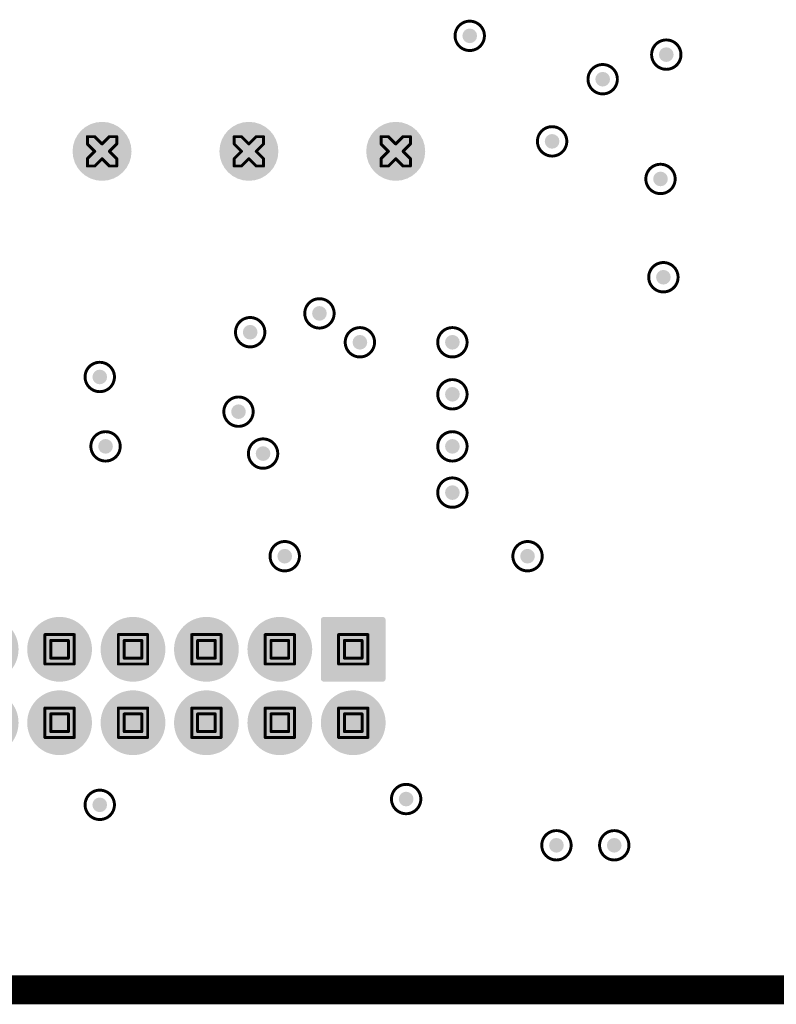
# Model space of a CAD drawing. Header units: inches. Extents: x -11.9 to 0, y -4.1 to 7.1.
# Tile 24 of 54: x -6.212 to -5.697, y 1.959 to 2.629. Entities that reach past the tile are written whole.
import ezdxf

# ---------------------------------------------------------------- set-up
doc = ezdxf.new("R2010")
doc.units = ezdxf.units.IN
doc.header["$MEASUREMENT"] = 0
for name, color, linetype in [('DrillDrawing', 1, 'Continuous'), ('Mechanical1', 6, 'Continuous'), ('MultiLayer', 9, 'Continuous'), ('PadHoleLayer', 156, 'Continuous'), ('ViaHoleLayer', 16, 'Continuous')]:
    doc.layers.add(name, color=color, linetype=linetype)

# ---------------------------------------------------------------- blocks, each defined once
blk = doc.blocks.new('FP_SSM_107_L_SV_BE_HDR7_MFG_121')
at = {"layer": 'MultiLayer'}
h = blk.add_hatch(color=9, dxfattribs=at)
edge = h.paths.add_edge_path()
edge.add_arc((-0.3, 0), 0.02008, 0, 360)
h = blk.add_hatch(color=9, dxfattribs=at)
edge = h.paths.add_edge_path()
edge.add_arc((-0.2, 0), 0.02008, 0, 360)
h = blk.add_hatch(color=9, dxfattribs=at)
edge = h.paths.add_edge_path()
edge.add_arc((-0.1, 0), 0.02008, 0, 360)
h = blk.add_hatch(color=9, dxfattribs=at)
edge = h.paths.add_edge_path()
edge.add_arc((0, 0), 0.02008, 0, 360)
h = blk.add_hatch(color=9, dxfattribs=at)
edge = h.paths.add_edge_path()
edge.add_arc((0.1, 0), 0.02008, 0, 360)
h = blk.add_hatch(color=9, dxfattribs=at)
edge = h.paths.add_edge_path()
edge.add_arc((0.2, 0), 0.02008, 0, 360)
h = blk.add_hatch(color=9, dxfattribs=at)
edge = h.paths.add_edge_path()
edge.add_arc((0.3, 0), 0.02008, 0, 360)
at = {"layer": 'PadHoleLayer'}
h = blk.add_hatch(color=156, dxfattribs=at)
edge = h.paths.add_edge_path()
edge.add_arc((-0.3, 0), 0.02008, 0, 360)
h = blk.add_hatch(color=156, dxfattribs=at)
edge = h.paths.add_edge_path()
edge.add_arc((-0.2, 0), 0.02008, 0, 360)
h = blk.add_hatch(color=156, dxfattribs=at)
edge = h.paths.add_edge_path()
edge.add_arc((-0.1, 0), 0.02008, 0, 360)
h = blk.add_hatch(color=156, dxfattribs=at)
edge = h.paths.add_edge_path()
edge.add_arc((0, 0), 0.02008, 0, 360)
h = blk.add_hatch(color=156, dxfattribs=at)
edge = h.paths.add_edge_path()
edge.add_arc((0.1, 0), 0.02008, 0, 360)
h = blk.add_hatch(color=156, dxfattribs=at)
edge = h.paths.add_edge_path()
edge.add_arc((0.2, 0), 0.02008, 0, 360)
h = blk.add_hatch(color=156, dxfattribs=at)
edge = h.paths.add_edge_path()
edge.add_arc((0.3, 0), 0.02008, 0, 360)
blk = doc.blocks.new('FP_SHF_112_01_L_D_TH_HDR24_MFG_435')
at = {"layer": 'MultiLayer'}
h = blk.add_hatch(color=9, dxfattribs=at)
edge = h.paths.add_edge_path()
edge.add_arc((-0.275, 0.01496), 0.02205, 0, 360)
h = blk.add_hatch(color=9, dxfattribs=at)
edge = h.paths.add_edge_path()
edge.add_arc((-0.225, 0.01496), 0.02205, 0, 360)
h = blk.add_hatch(color=9, dxfattribs=at)
edge = h.paths.add_edge_path()
edge.add_arc((-0.175, 0.01496), 0.02205, 0, 360)
h = blk.add_hatch(color=9, dxfattribs=at)
edge = h.paths.add_edge_path()
edge.add_arc((-0.125, 0.01496), 0.02205, 0, 360)
h = blk.add_hatch(color=9, dxfattribs=at)
edge = h.paths.add_edge_path()
edge.add_arc((-0.075, 0.01496), 0.02205, 0, 360)
h = blk.add_hatch(color=9, dxfattribs=at)
edge = h.paths.add_edge_path()
edge.add_arc((-0.025, 0.01496), 0.02205, 0, 360)
h = blk.add_hatch(color=9, dxfattribs=at)
edge = h.paths.add_edge_path()
edge.add_arc((0.025, 0.01496), 0.02205, 0, 360)
h = blk.add_hatch(color=9, dxfattribs=at)
edge = h.paths.add_edge_path()
edge.add_arc((0.075, 0.01496), 0.02205, 0, 360)
h = blk.add_hatch(color=9, dxfattribs=at)
edge = h.paths.add_edge_path()
edge.add_arc((0.125, 0.01496), 0.02205, 0, 360)
h = blk.add_hatch(color=9, dxfattribs=at)
edge = h.paths.add_edge_path()
edge.add_arc((0.175, 0.01496), 0.02205, 0, 360)
h = blk.add_hatch(color=9, dxfattribs=at)
edge = h.paths.add_edge_path()
edge.add_arc((0.225, 0.01496), 0.02205, 0, 360)
h = blk.add_hatch(color=9, dxfattribs=at)
edge = h.paths.add_edge_path()
edge.add_arc((0.275, 0.01496), 0.02205, 0, 360)
h = blk.add_hatch(color=9, dxfattribs=at)
edge = h.paths.add_edge_path()
edge.add_arc((-0.29506, -0.01498), 0.00198, 90, 180)
edge.add_line((-0.29705, -0.01498), (-0.29705, -0.0551))
edge.add_arc((-0.29506, -0.0551), 0.00198, 180, 270)
edge.add_line((-0.29506, -0.05709), (-0.25494, -0.05709))
edge.add_arc((-0.25494, -0.0551), 0.00198, 270, 360)
edge.add_line((-0.25295, -0.0551), (-0.25295, -0.01498))
edge.add_arc((-0.25494, -0.01498), 0.00198, 0, 90)
edge.add_line((-0.25494, -0.01299), (-0.29506, -0.01299))
h = blk.add_hatch(color=9, dxfattribs=at)
edge = h.paths.add_edge_path()
edge.add_arc((-0.225, -0.03504), 0.02205, 0, 360)
h = blk.add_hatch(color=9, dxfattribs=at)
edge = h.paths.add_edge_path()
edge.add_arc((-0.175, -0.03504), 0.02205, 0, 360)
h = blk.add_hatch(color=9, dxfattribs=at)
edge = h.paths.add_edge_path()
edge.add_arc((-0.125, -0.03504), 0.02205, 0, 360)
h = blk.add_hatch(color=9, dxfattribs=at)
edge = h.paths.add_edge_path()
edge.add_arc((-0.075, -0.03504), 0.02205, 0, 360)
h = blk.add_hatch(color=9, dxfattribs=at)
edge = h.paths.add_edge_path()
edge.add_arc((-0.025, -0.03504), 0.02205, 0, 360)
h = blk.add_hatch(color=9, dxfattribs=at)
edge = h.paths.add_edge_path()
edge.add_arc((0.025, -0.03504), 0.02205, 0, 360)
h = blk.add_hatch(color=9, dxfattribs=at)
edge = h.paths.add_edge_path()
edge.add_arc((0.075, -0.03504), 0.02205, 0, 360)
h = blk.add_hatch(color=9, dxfattribs=at)
edge = h.paths.add_edge_path()
edge.add_arc((0.125, -0.03504), 0.02205, 0, 360)
h = blk.add_hatch(color=9, dxfattribs=at)
edge = h.paths.add_edge_path()
edge.add_arc((0.175, -0.03504), 0.02205, 0, 360)
h = blk.add_hatch(color=9, dxfattribs=at)
edge = h.paths.add_edge_path()
edge.add_arc((0.225, -0.03504), 0.02205, 0, 360)
h = blk.add_hatch(color=9, dxfattribs=at)
edge = h.paths.add_edge_path()
edge.add_arc((0.275, -0.03504), 0.02205, 0, 360)
at = {"layer": 'PadHoleLayer'}
h = blk.add_hatch(color=156, dxfattribs=at)
edge = h.paths.add_edge_path()
edge.add_arc((-0.275, 0.01496), 0.01457, 0, 360)
h = blk.add_hatch(color=156, dxfattribs=at)
edge = h.paths.add_edge_path()
edge.add_arc((-0.225, 0.01496), 0.01457, 0, 360)
h = blk.add_hatch(color=156, dxfattribs=at)
edge = h.paths.add_edge_path()
edge.add_arc((-0.175, 0.01496), 0.01457, 0, 360)
h = blk.add_hatch(color=156, dxfattribs=at)
edge = h.paths.add_edge_path()
edge.add_arc((-0.125, 0.01496), 0.01457, 0, 360)
h = blk.add_hatch(color=156, dxfattribs=at)
edge = h.paths.add_edge_path()
edge.add_arc((-0.075, 0.01496), 0.01457, 0, 360)
h = blk.add_hatch(color=156, dxfattribs=at)
edge = h.paths.add_edge_path()
edge.add_arc((-0.025, 0.01496), 0.01457, 0, 360)
h = blk.add_hatch(color=156, dxfattribs=at)
edge = h.paths.add_edge_path()
edge.add_arc((0.025, 0.01496), 0.01457, 0, 360)
h = blk.add_hatch(color=156, dxfattribs=at)
edge = h.paths.add_edge_path()
edge.add_arc((0.075, 0.01496), 0.01457, 0, 360)
h = blk.add_hatch(color=156, dxfattribs=at)
edge = h.paths.add_edge_path()
edge.add_arc((0.125, 0.01496), 0.01457, 0, 360)
h = blk.add_hatch(color=156, dxfattribs=at)
edge = h.paths.add_edge_path()
edge.add_arc((0.175, 0.01496), 0.01457, 0, 360)
h = blk.add_hatch(color=156, dxfattribs=at)
edge = h.paths.add_edge_path()
edge.add_arc((0.225, 0.01496), 0.01457, 0, 360)
h = blk.add_hatch(color=156, dxfattribs=at)
edge = h.paths.add_edge_path()
edge.add_arc((0.275, 0.01496), 0.01457, 0, 360)
h = blk.add_hatch(color=156, dxfattribs=at)
edge = h.paths.add_edge_path()
edge.add_arc((-0.275, -0.03504), 0.01457, 0, 360)
h = blk.add_hatch(color=156, dxfattribs=at)
edge = h.paths.add_edge_path()
edge.add_arc((-0.225, -0.03504), 0.01457, 0, 360)
h = blk.add_hatch(color=156, dxfattribs=at)
edge = h.paths.add_edge_path()
edge.add_arc((-0.175, -0.03504), 0.01457, 0, 360)
h = blk.add_hatch(color=156, dxfattribs=at)
edge = h.paths.add_edge_path()
edge.add_arc((-0.125, -0.03504), 0.01457, 0, 360)
h = blk.add_hatch(color=156, dxfattribs=at)
edge = h.paths.add_edge_path()
edge.add_arc((-0.075, -0.03504), 0.01457, 0, 360)
h = blk.add_hatch(color=156, dxfattribs=at)
edge = h.paths.add_edge_path()
edge.add_arc((-0.025, -0.03504), 0.01457, 0, 360)
h = blk.add_hatch(color=156, dxfattribs=at)
edge = h.paths.add_edge_path()
edge.add_arc((0.025, -0.03504), 0.01457, 0, 360)
h = blk.add_hatch(color=156, dxfattribs=at)
edge = h.paths.add_edge_path()
edge.add_arc((0.075, -0.03504), 0.01457, 0, 360)
h = blk.add_hatch(color=156, dxfattribs=at)
edge = h.paths.add_edge_path()
edge.add_arc((0.125, -0.03504), 0.01457, 0, 360)
h = blk.add_hatch(color=156, dxfattribs=at)
edge = h.paths.add_edge_path()
edge.add_arc((0.175, -0.03504), 0.01457, 0, 360)
h = blk.add_hatch(color=156, dxfattribs=at)
edge = h.paths.add_edge_path()
edge.add_arc((0.225, -0.03504), 0.01457, 0, 360)
h = blk.add_hatch(color=156, dxfattribs=at)
edge = h.paths.add_edge_path()
edge.add_arc((0.275, -0.03504), 0.01457, 0, 360)

msp = doc.modelspace()

# ---------------------------------------------------------------- hatches: boundary and pattern name
at = {"layer": 'ViaHoleLayer'}
h = msp.add_hatch(color=16, dxfattribs=at)
edge = h.paths.add_edge_path()
edge.add_arc((-5.90551, 2.61811), 0.005, 0, 360)
h = msp.add_hatch(color=16, dxfattribs=at)
edge = h.paths.add_edge_path()
edge.add_arc((-5.77165, 2.60532), 0.005, 0, 360)
h = msp.add_hatch(color=16, dxfattribs=at)
edge = h.paths.add_edge_path()
edge.add_arc((-5.81496, 2.58858), 0.005, 0, 360)
h = msp.add_hatch(color=16, dxfattribs=at)
edge = h.paths.add_edge_path()
edge.add_arc((-5.84941, 2.54626), 0.005, 0, 360)
h = msp.add_hatch(color=16, dxfattribs=at)
edge = h.paths.add_edge_path()
edge.add_arc((-5.77559, 2.52067), 0.005, 0, 360)
h = msp.add_hatch(color=16, dxfattribs=at)
edge = h.paths.add_edge_path()
edge.add_arc((-5.77362, 2.45374), 0.005, 0, 360)
h = msp.add_hatch(color=16, dxfattribs=at)
edge = h.paths.add_edge_path()
edge.add_arc((-6.00787, 2.42913), 0.005, 0, 360)
h = msp.add_hatch(color=16, dxfattribs=at)
edge = h.paths.add_edge_path()
edge.add_arc((-6.05504, 2.41631), 0.005, 0, 360)
h = msp.add_hatch(color=16, dxfattribs=at)
edge = h.paths.add_edge_path()
edge.add_arc((-5.98032, 2.40945), 0.005, 0, 360)
h = msp.add_hatch(color=16, dxfattribs=at)
edge = h.paths.add_edge_path()
edge.add_arc((-5.91732, 2.40945), 0.005, 0, 360)
h = msp.add_hatch(color=16, dxfattribs=at)
edge = h.paths.add_edge_path()
edge.add_arc((-6.15748, 2.38583), 0.005, 0, 360)
h = msp.add_hatch(color=16, dxfattribs=at)
edge = h.paths.add_edge_path()
edge.add_arc((-5.91732, 2.37402), 0.005, 0, 360)
h = msp.add_hatch(color=16, dxfattribs=at)
edge = h.paths.add_edge_path()
edge.add_arc((-6.06299, 2.3622), 0.005, 0, 360)
h = msp.add_hatch(color=16, dxfattribs=at)
edge = h.paths.add_edge_path()
edge.add_arc((-6.15354, 2.33858), 0.005, 0, 360)
h = msp.add_hatch(color=16, dxfattribs=at)
edge = h.paths.add_edge_path()
edge.add_arc((-5.91732, 2.33858), 0.005, 0, 360)
h = msp.add_hatch(color=16, dxfattribs=at)
edge = h.paths.add_edge_path()
edge.add_arc((-6.04626, 2.33366), 0.005, 0, 360)
h = msp.add_hatch(color=16, dxfattribs=at)
edge = h.paths.add_edge_path()
edge.add_arc((-5.91732, 2.30709), 0.005, 0, 360)
h = msp.add_hatch(color=16, dxfattribs=at)
edge = h.paths.add_edge_path()
edge.add_arc((-6.0315, 2.26378), 0.005, 0, 360)
h = msp.add_hatch(color=16, dxfattribs=at)
edge = h.paths.add_edge_path()
edge.add_arc((-5.86614, 2.26378), 0.005, 0, 360)
h = msp.add_hatch(color=16, dxfattribs=at)
edge = h.paths.add_edge_path()
edge.add_arc((-6.15748, 2.09449), 0.005, 0, 360)
h = msp.add_hatch(color=16, dxfattribs=at)
edge = h.paths.add_edge_path()
edge.add_arc((-5.94882, 2.09843), 0.005, 0, 360)
h = msp.add_hatch(color=16, dxfattribs=at)
edge = h.paths.add_edge_path()
edge.add_arc((-5.84646, 2.06693), 0.005, 0, 360)
h = msp.add_hatch(color=16, dxfattribs=at)
edge = h.paths.add_edge_path()
edge.add_arc((-5.80709, 2.06693), 0.005, 0, 360)

# ---------------------------------------------------------------- linework, layer by layer
at = {"layer": 'DrillDrawing'}
for points, const_width in [([(-5.89551, 2.61811, 1), (-5.91551, 2.61811, 1)], 0.002), ([(-5.91601, 2.61811, 1), (-5.91501, 2.61811, 1)], 0.001), ([(-5.89601, 2.61811, 1), (-5.89501, 2.61811, 1)], 0.001), ([(-5.76165, 2.60532, 1), (-5.78165, 2.60532, 1)], 0.002), ([(-5.78215, 2.60532, 1), (-5.78115, 2.60532, 1)], 0.001), ([(-5.76215, 2.60532, 1), (-5.76115, 2.60532, 1)], 0.001), ([(-5.80496, 2.58858, 1), (-5.82496, 2.58858, 1)], 0.002), ([(-5.82546, 2.58858, 1), (-5.82446, 2.58858, 1)], 0.001), ([(-5.80546, 2.58858, 1), (-5.80446, 2.58858, 1)], 0.001), ([(-5.83941, 2.54626, 1), (-5.85941, 2.54626, 1)], 0.002), ([(-6.16641, 2.54947, 1), (-6.16541, 2.54947, 1)], 0.001), ([(-6.16641, 2.54947, 1), (-6.16541, 2.54947, 1)], 0.001), ([(-6.16141, 2.54947, 1), (-6.16041, 2.54947, 1)], 0.001), ([(-6.16141, 2.54947, 1), (-6.16041, 2.54947, 1)], 0.001), ([(-6.15141, 2.54947, 1), (-6.15041, 2.54947, 1)], 0.001), ([(-6.15141, 2.54947, 1), (-6.15041, 2.54947, 1)], 0.001), ([(-6.14641, 2.54947, 1), (-6.14541, 2.54947, 1)], 0.001), ([(-6.14641, 2.54947, 1), (-6.14541, 2.54947, 1)], 0.001), ([(-6.06641, 2.54947, 1), (-6.06541, 2.54947, 1)], 0.001), ([(-6.06641, 2.54947, 1), (-6.06541, 2.54947, 1)], 0.001), ([(-6.06141, 2.54947, 1), (-6.06041, 2.54947, 1)], 0.001), ([(-6.06141, 2.54947, 1), (-6.06041, 2.54947, 1)], 0.001), ([(-6.05141, 2.54947, 1), (-6.05041, 2.54947, 1)], 0.001), ([(-6.05141, 2.54947, 1), (-6.05041, 2.54947, 1)], 0.001), ([(-6.04641, 2.54947, 1), (-6.04541, 2.54947, 1)], 0.001), ([(-6.04641, 2.54947, 1), (-6.04541, 2.54947, 1)], 0.001), ([(-5.96641, 2.54947, 1), (-5.96541, 2.54947, 1)], 0.001), ([(-5.96641, 2.54947, 1), (-5.96541, 2.54947, 1)], 0.001), ([(-5.96141, 2.54947, 1), (-5.96041, 2.54947, 1)], 0.001), ([(-5.96141, 2.54947, 1), (-5.96041, 2.54947, 1)], 0.001), ([(-5.95141, 2.54947, 1), (-5.95041, 2.54947, 1)], 0.001), ([(-5.95141, 2.54947, 1), (-5.95041, 2.54947, 1)], 0.001), ([(-5.94641, 2.54947, 1), (-5.94541, 2.54947, 1)], 0.001), ([(-5.94641, 2.54947, 1), (-5.94541, 2.54947, 1)], 0.001), ([(-6.16641, 2.54447, 1), (-6.16541, 2.54447, 1)], 0.001), ([(-6.16641, 2.54447, 1), (-6.16541, 2.54447, 1)], 0.001), ([(-6.15641, 2.54447, 1), (-6.15541, 2.54447, 1)], 0.001), ([(-6.15641, 2.54447, 1), (-6.15541, 2.54447, 1)], 0.001), ([(-6.14641, 2.54447, 1), (-6.14541, 2.54447, 1)], 0.001), ([(-6.14641, 2.54447, 1), (-6.14541, 2.54447, 1)], 0.001), ([(-6.06641, 2.54447, 1), (-6.06541, 2.54447, 1)], 0.001), ([(-6.06641, 2.54447, 1), (-6.06541, 2.54447, 1)], 0.001), ([(-6.05641, 2.54447, 1), (-6.05541, 2.54447, 1)], 0.001), ([(-6.05641, 2.54447, 1), (-6.05541, 2.54447, 1)], 0.001), ([(-6.04641, 2.54447, 1), (-6.04541, 2.54447, 1)], 0.001), ([(-6.04641, 2.54447, 1), (-6.04541, 2.54447, 1)], 0.001), ([(-5.96641, 2.54447, 1), (-5.96541, 2.54447, 1)], 0.001), ([(-5.96641, 2.54447, 1), (-5.96541, 2.54447, 1)], 0.001), ([(-5.95641, 2.54447, 1), (-5.95541, 2.54447, 1)], 0.001), ([(-5.95641, 2.54447, 1), (-5.95541, 2.54447, 1)], 0.001), ([(-5.94641, 2.54447, 1), (-5.94541, 2.54447, 1)], 0.001), ([(-5.94641, 2.54447, 1), (-5.94541, 2.54447, 1)], 0.001), ([(-5.85991, 2.54626, 1), (-5.85891, 2.54626, 1)], 0.001), ([(-5.83991, 2.54626, 1), (-5.83891, 2.54626, 1)], 0.001), ([(-6.16641, 2.53447, 1), (-6.16541, 2.53447, 1)], 0.001), ([(-6.16641, 2.53447, 1), (-6.16541, 2.53447, 1)], 0.001), ([(-6.16141, 2.53947, 1), (-6.16041, 2.53947, 1)], 0.001), ([(-6.16141, 2.53947, 1), (-6.16041, 2.53947, 1)], 0.001), ([(-6.15641, 2.53447, 1), (-6.15541, 2.53447, 1)], 0.001), ([(-6.15641, 2.53447, 1), (-6.15541, 2.53447, 1)], 0.001), ([(-6.15141, 2.53947, 1), (-6.15041, 2.53947, 1)], 0.001), ([(-6.15141, 2.53947, 1), (-6.15041, 2.53947, 1)], 0.001), ([(-6.14641, 2.53447, 1), (-6.14541, 2.53447, 1)], 0.001), ([(-6.14641, 2.53447, 1), (-6.14541, 2.53447, 1)], 0.001), ([(-6.06641, 2.53447, 1), (-6.06541, 2.53447, 1)], 0.001), ([(-6.06641, 2.53447, 1), (-6.06541, 2.53447, 1)], 0.001), ([(-6.06141, 2.53947, 1), (-6.06041, 2.53947, 1)], 0.001), ([(-6.06141, 2.53947, 1), (-6.06041, 2.53947, 1)], 0.001), ([(-6.05641, 2.53447, 1), (-6.05541, 2.53447, 1)], 0.001), ([(-6.05641, 2.53447, 1), (-6.05541, 2.53447, 1)], 0.001), ([(-6.05141, 2.53947, 1), (-6.05041, 2.53947, 1)], 0.001), ([(-6.05141, 2.53947, 1), (-6.05041, 2.53947, 1)], 0.001), ([(-6.04641, 2.53447, 1), (-6.04541, 2.53447, 1)], 0.001), ([(-6.04641, 2.53447, 1), (-6.04541, 2.53447, 1)], 0.001), ([(-5.96641, 2.53447, 1), (-5.96541, 2.53447, 1)], 0.001), ([(-5.96641, 2.53447, 1), (-5.96541, 2.53447, 1)], 0.001), ([(-5.96141, 2.53947, 1), (-5.96041, 2.53947, 1)], 0.001), ([(-5.96141, 2.53947, 1), (-5.96041, 2.53947, 1)], 0.001), ([(-5.95641, 2.53447, 1), (-5.95541, 2.53447, 1)], 0.001), ([(-5.95641, 2.53447, 1), (-5.95541, 2.53447, 1)], 0.001), ([(-5.95141, 2.53947, 1), (-5.95041, 2.53947, 1)], 0.001), ([(-5.95141, 2.53947, 1), (-5.95041, 2.53947, 1)], 0.001), ([(-5.94641, 2.53447, 1), (-5.94541, 2.53447, 1)], 0.001), ([(-5.94641, 2.53447, 1), (-5.94541, 2.53447, 1)], 0.001), ([(-6.16641, 2.52947, 1), (-6.16541, 2.52947, 1)], 0.001), ([(-6.16641, 2.52947, 1), (-6.16541, 2.52947, 1)], 0.001), ([(-6.16141, 2.52947, 1), (-6.16041, 2.52947, 1)], 0.001), ([(-6.16141, 2.52947, 1), (-6.16041, 2.52947, 1)], 0.001), ([(-6.15141, 2.52947, 1), (-6.15041, 2.52947, 1)], 0.001), ([(-6.15141, 2.52947, 1), (-6.15041, 2.52947, 1)], 0.001), ([(-6.14641, 2.52947, 1), (-6.14541, 2.52947, 1)], 0.001), ([(-6.14641, 2.52947, 1), (-6.14541, 2.52947, 1)], 0.001), ([(-6.06641, 2.52947, 1), (-6.06541, 2.52947, 1)], 0.001), ([(-6.06641, 2.52947, 1), (-6.06541, 2.52947, 1)], 0.001), ([(-6.06141, 2.52947, 1), (-6.06041, 2.52947, 1)], 0.001), ([(-6.06141, 2.52947, 1), (-6.06041, 2.52947, 1)], 0.001), ([(-6.05141, 2.52947, 1), (-6.05041, 2.52947, 1)], 0.001), ([(-6.05141, 2.52947, 1), (-6.05041, 2.52947, 1)], 0.001), ([(-6.04641, 2.52947, 1), (-6.04541, 2.52947, 1)], 0.001), ([(-6.04641, 2.52947, 1), (-6.04541, 2.52947, 1)], 0.001), ([(-5.96641, 2.52947, 1), (-5.96541, 2.52947, 1)], 0.001), ([(-5.96641, 2.52947, 1), (-5.96541, 2.52947, 1)], 0.001), ([(-5.96141, 2.52947, 1), (-5.96041, 2.52947, 1)], 0.001), ([(-5.96141, 2.52947, 1), (-5.96041, 2.52947, 1)], 0.001), ([(-5.95141, 2.52947, 1), (-5.95041, 2.52947, 1)], 0.001), ([(-5.95141, 2.52947, 1), (-5.95041, 2.52947, 1)], 0.001), ([(-5.94641, 2.52947, 1), (-5.94541, 2.52947, 1)], 0.001), ([(-5.94641, 2.52947, 1), (-5.94541, 2.52947, 1)], 0.001), ([(-5.76559, 2.52067, 1), (-5.78559, 2.52067, 1)], 0.002), ([(-5.78609, 2.52067, 1), (-5.78509, 2.52067, 1)], 0.001), ([(-5.76609, 2.52067, 1), (-5.76509, 2.52067, 1)], 0.001), ([(-5.76362, 2.45374, 1), (-5.78362, 2.45374, 1)], 0.002), ([(-5.78412, 2.45374, 1), (-5.78312, 2.45374, 1)], 0.001), ([(-5.76412, 2.45374, 1), (-5.76312, 2.45374, 1)], 0.001), ([(-5.99787, 2.42913, 1), (-6.01787, 2.42913, 1)], 0.002), ([(-6.04504, 2.41631, 1), (-6.06504, 2.41631, 1)], 0.002), ([(-6.01837, 2.42913, 1), (-6.01737, 2.42913, 1)], 0.001), ([(-5.99837, 2.42913, 1), (-5.99737, 2.42913, 1)], 0.001), ([(-5.97032, 2.40945, 1), (-5.99031, 2.40945, 1)], 0.002), ([(-5.90732, 2.40945, 1), (-5.92732, 2.40945, 1)], 0.002), ([(-6.06554, 2.41631, 1), (-6.06454, 2.41631, 1)], 0.001), ([(-6.04554, 2.41631, 1), (-6.04454, 2.41631, 1)], 0.001), ([(-5.99081, 2.40945, 1), (-5.98982, 2.40945, 1)], 0.001), ([(-5.97081, 2.40945, 1), (-5.96981, 2.40945, 1)], 0.001), ([(-5.92782, 2.40945, 1), (-5.92682, 2.40945, 1)], 0.001), ([(-5.90782, 2.40945, 1), (-5.90682, 2.40945, 1)], 0.001), ([(-6.14748, 2.38583, 1), (-6.16748, 2.38583, 1)], 0.002), ([(-6.16798, 2.38583, 1), (-6.16698, 2.38583, 1)], 0.001), ([(-6.14798, 2.38583, 1), (-6.14698, 2.38583, 1)], 0.001), ([(-5.90732, 2.37402, 1), (-5.92732, 2.37402, 1)], 0.002), ([(-5.92782, 2.37402, 1), (-5.92682, 2.37402, 1)], 0.001), ([(-5.90782, 2.37402, 1), (-5.90682, 2.37402, 1)], 0.001), ([(-6.05299, 2.3622, 1), (-6.07299, 2.3622, 1)], 0.002), ([(-6.07349, 2.3622, 1), (-6.07249, 2.3622, 1)], 0.001), ([(-6.05349, 2.3622, 1), (-6.05249, 2.3622, 1)], 0.001), ([(-6.14354, 2.33858, 1), (-6.16354, 2.33858, 1)], 0.002), ([(-5.90732, 2.33858, 1), (-5.92732, 2.33858, 1)], 0.002), ([(-6.03626, 2.33366, 1), (-6.05626, 2.33366, 1)], 0.002), ([(-6.16404, 2.33858, 1), (-6.16304, 2.33858, 1)], 0.001), ([(-6.14404, 2.33858, 1), (-6.14304, 2.33858, 1)], 0.001), ([(-6.05676, 2.33366, 1), (-6.05576, 2.33366, 1)], 0.001), ([(-6.03676, 2.33366, 1), (-6.03576, 2.33366, 1)], 0.001), ([(-5.92782, 2.33858, 1), (-5.92682, 2.33858, 1)], 0.001), ([(-5.90782, 2.33858, 1), (-5.90682, 2.33858, 1)], 0.001), ([(-5.90732, 2.30709, 1), (-5.92732, 2.30709, 1)], 0.002), ([(-5.92782, 2.30709, 1), (-5.92682, 2.30709, 1)], 0.001), ([(-5.90782, 2.30709, 1), (-5.90682, 2.30709, 1)], 0.001), ([(-6.0215, 2.26378, 1), (-6.0415, 2.26378, 1)], 0.002), ([(-5.85614, 2.26378, 1), (-5.87614, 2.26378, 1)], 0.002), ([(-6.042, 2.26378, 1), (-6.041, 2.26378, 1)], 0.001), ([(-6.022, 2.26378, 1), (-6.021, 2.26378, 1)], 0.001), ([(-5.87664, 2.26378, 1), (-5.87564, 2.26378, 1)], 0.001), ([(-5.85664, 2.26378, 1), (-5.85564, 2.26378, 1)], 0.001), ([(-6.19534, 2.21039, 1), (-6.19434, 2.21039, 1)], 0.001), ([(-6.19534, 2.21039, 1), (-6.19434, 2.21039, 1)], 0.001), ([(-6.19134, 2.20639, 1), (-6.19034, 2.20639, 1)], 0.001), ([(-6.19134, 2.20639, 1), (-6.19034, 2.20639, 1)], 0.001), ([(-6.17934, 2.20639, 1), (-6.17834, 2.20639, 1)], 0.001), ([(-6.17934, 2.20639, 1), (-6.17834, 2.20639, 1)], 0.001), ([(-6.17534, 2.21039, 1), (-6.17434, 2.21039, 1)], 0.001), ([(-6.17534, 2.21039, 1), (-6.17434, 2.21039, 1)], 0.001), ([(-6.14534, 2.21039, 1), (-6.14434, 2.21039, 1)], 0.001), ([(-6.14534, 2.21039, 1), (-6.14434, 2.21039, 1)], 0.001), ([(-6.14134, 2.20639, 1), (-6.14034, 2.20639, 1)], 0.001), ([(-6.14134, 2.20639, 1), (-6.14034, 2.20639, 1)], 0.001), ([(-6.12934, 2.20639, 1), (-6.12834, 2.20639, 1)], 0.001), ([(-6.12934, 2.20639, 1), (-6.12834, 2.20639, 1)], 0.001), ([(-6.12534, 2.21039, 1), (-6.12434, 2.21039, 1)], 0.001), ([(-6.12534, 2.21039, 1), (-6.12434, 2.21039, 1)], 0.001), ([(-6.09534, 2.21039, 1), (-6.09434, 2.21039, 1)], 0.001), ([(-6.09534, 2.21039, 1), (-6.09434, 2.21039, 1)], 0.001), ([(-6.09134, 2.20639, 1), (-6.09034, 2.20639, 1)], 0.001), ([(-6.09134, 2.20639, 1), (-6.09034, 2.20639, 1)], 0.001), ([(-6.07934, 2.20639, 1), (-6.07834, 2.20639, 1)], 0.001), ([(-6.07934, 2.20639, 1), (-6.07834, 2.20639, 1)], 0.001), ([(-6.07534, 2.21039, 1), (-6.07434, 2.21039, 1)], 0.001), ([(-6.07534, 2.21039, 1), (-6.07434, 2.21039, 1)], 0.001), ([(-6.04534, 2.21039, 1), (-6.04434, 2.21039, 1)], 0.001), ([(-6.04534, 2.21039, 1), (-6.04434, 2.21039, 1)], 0.001), ([(-6.04134, 2.20639, 1), (-6.04034, 2.20639, 1)], 0.001), ([(-6.04134, 2.20639, 1), (-6.04034, 2.20639, 1)], 0.001), ([(-6.02934, 2.20639, 1), (-6.02834, 2.20639, 1)], 0.001), ([(-6.02934, 2.20639, 1), (-6.02834, 2.20639, 1)], 0.001), ([(-6.02534, 2.21039, 1), (-6.02434, 2.21039, 1)], 0.001), ([(-6.02534, 2.21039, 1), (-6.02434, 2.21039, 1)], 0.001), ([(-5.99534, 2.21039, 1), (-5.99434, 2.21039, 1)], 0.001), ([(-5.99534, 2.21039, 1), (-5.99434, 2.21039, 1)], 0.001), ([(-5.99134, 2.20639, 1), (-5.99034, 2.20639, 1)], 0.001), ([(-5.99134, 2.20639, 1), (-5.99034, 2.20639, 1)], 0.001), ([(-5.97934, 2.20639, 1), (-5.97834, 2.20639, 1)], 0.001), ([(-5.97934, 2.20639, 1), (-5.97834, 2.20639, 1)], 0.001), ([(-5.97534, 2.21039, 1), (-5.97434, 2.21039, 1)], 0.001), ([(-5.97534, 2.21039, 1), (-5.97434, 2.21039, 1)], 0.001), ([(-6.19134, 2.19439, 1), (-6.19034, 2.19439, 1)], 0.001), ([(-6.19134, 2.19439, 1), (-6.19034, 2.19439, 1)], 0.001), ([(-6.17934, 2.19439, 1), (-6.17834, 2.19439, 1)], 0.001), ([(-6.17934, 2.19439, 1), (-6.17834, 2.19439, 1)], 0.001), ([(-6.14134, 2.19439, 1), (-6.14034, 2.19439, 1)], 0.001), ([(-6.14134, 2.19439, 1), (-6.14034, 2.19439, 1)], 0.001), ([(-6.12934, 2.19439, 1), (-6.12834, 2.19439, 1)], 0.001), ([(-6.12934, 2.19439, 1), (-6.12834, 2.19439, 1)], 0.001), ([(-6.09134, 2.19439, 1), (-6.09034, 2.19439, 1)], 0.001), ([(-6.09134, 2.19439, 1), (-6.09034, 2.19439, 1)], 0.001), ([(-6.07934, 2.19439, 1), (-6.07834, 2.19439, 1)], 0.001), ([(-6.07934, 2.19439, 1), (-6.07834, 2.19439, 1)], 0.001), ([(-6.04134, 2.19439, 1), (-6.04034, 2.19439, 1)], 0.001), ([(-6.04134, 2.19439, 1), (-6.04034, 2.19439, 1)], 0.001), ([(-6.02934, 2.19439, 1), (-6.02834, 2.19439, 1)], 0.001), ([(-6.02934, 2.19439, 1), (-6.02834, 2.19439, 1)], 0.001), ([(-5.99134, 2.19439, 1), (-5.99034, 2.19439, 1)], 0.001), ([(-5.99134, 2.19439, 1), (-5.99034, 2.19439, 1)], 0.001), ([(-5.97934, 2.19439, 1), (-5.97834, 2.19439, 1)], 0.001), ([(-5.97934, 2.19439, 1), (-5.97834, 2.19439, 1)], 0.001), ([(-6.19534, 2.19039, 1), (-6.19434, 2.19039, 1)], 0.001), ([(-6.19534, 2.19039, 1), (-6.19434, 2.19039, 1)], 0.001), ([(-6.17534, 2.19039, 1), (-6.17434, 2.19039, 1)], 0.001), ([(-6.17534, 2.19039, 1), (-6.17434, 2.19039, 1)], 0.001), ([(-6.14534, 2.19039, 1), (-6.14434, 2.19039, 1)], 0.001), ([(-6.14534, 2.19039, 1), (-6.14434, 2.19039, 1)], 0.001), ([(-6.12534, 2.19039, 1), (-6.12434, 2.19039, 1)], 0.001), ([(-6.12534, 2.19039, 1), (-6.12434, 2.19039, 1)], 0.001), ([(-6.09534, 2.19039, 1), (-6.09434, 2.19039, 1)], 0.001), ([(-6.09534, 2.19039, 1), (-6.09434, 2.19039, 1)], 0.001), ([(-6.07534, 2.19039, 1), (-6.07434, 2.19039, 1)], 0.001), ([(-6.07534, 2.19039, 1), (-6.07434, 2.19039, 1)], 0.001), ([(-6.04534, 2.19039, 1), (-6.04434, 2.19039, 1)], 0.001), ([(-6.04534, 2.19039, 1), (-6.04434, 2.19039, 1)], 0.001), ([(-6.02534, 2.19039, 1), (-6.02434, 2.19039, 1)], 0.001), ([(-6.02534, 2.19039, 1), (-6.02434, 2.19039, 1)], 0.001), ([(-5.99534, 2.19039, 1), (-5.99434, 2.19039, 1)], 0.001), ([(-5.99534, 2.19039, 1), (-5.99434, 2.19039, 1)], 0.001), ([(-5.97534, 2.19039, 1), (-5.97434, 2.19039, 1)], 0.001), ([(-5.97534, 2.19039, 1), (-5.97434, 2.19039, 1)], 0.001), ([(-6.19534, 2.16039, 1), (-6.19434, 2.16039, 1)], 0.001), ([(-6.19534, 2.16039, 1), (-6.19434, 2.16039, 1)], 0.001), ([(-6.17534, 2.16039, 1), (-6.17434, 2.16039, 1)], 0.001), ([(-6.17534, 2.16039, 1), (-6.17434, 2.16039, 1)], 0.001), ([(-6.14534, 2.16039, 1), (-6.14434, 2.16039, 1)], 0.001), ([(-6.14534, 2.16039, 1), (-6.14434, 2.16039, 1)], 0.001), ([(-6.12534, 2.16039, 1), (-6.12434, 2.16039, 1)], 0.001), ([(-6.12534, 2.16039, 1), (-6.12434, 2.16039, 1)], 0.001), ([(-6.09534, 2.16039, 1), (-6.09434, 2.16039, 1)], 0.001), ([(-6.09534, 2.16039, 1), (-6.09434, 2.16039, 1)], 0.001), ([(-6.07534, 2.16039, 1), (-6.07434, 2.16039, 1)], 0.001), ([(-6.07534, 2.16039, 1), (-6.07434, 2.16039, 1)], 0.001), ([(-6.04534, 2.16039, 1), (-6.04434, 2.16039, 1)], 0.001), ([(-6.04534, 2.16039, 1), (-6.04434, 2.16039, 1)], 0.001), ([(-6.02534, 2.16039, 1), (-6.02434, 2.16039, 1)], 0.001), ([(-6.02534, 2.16039, 1), (-6.02434, 2.16039, 1)], 0.001), ([(-5.99534, 2.16039, 1), (-5.99434, 2.16039, 1)], 0.001), ([(-5.99534, 2.16039, 1), (-5.99434, 2.16039, 1)], 0.001), ([(-5.97534, 2.16039, 1), (-5.97434, 2.16039, 1)], 0.001), ([(-5.97534, 2.16039, 1), (-5.97434, 2.16039, 1)], 0.001), ([(-6.19134, 2.15639, 1), (-6.19034, 2.15639, 1)], 0.001), ([(-6.19134, 2.15639, 1), (-6.19034, 2.15639, 1)], 0.001), ([(-6.17934, 2.15639, 1), (-6.17834, 2.15639, 1)], 0.001), ([(-6.17934, 2.15639, 1), (-6.17834, 2.15639, 1)], 0.001), ([(-6.14134, 2.15639, 1), (-6.14034, 2.15639, 1)], 0.001), ([(-6.14134, 2.15639, 1), (-6.14034, 2.15639, 1)], 0.001), ([(-6.12934, 2.15639, 1), (-6.12834, 2.15639, 1)], 0.001), ([(-6.12934, 2.15639, 1), (-6.12834, 2.15639, 1)], 0.001), ([(-6.09134, 2.15639, 1), (-6.09034, 2.15639, 1)], 0.001), ([(-6.09134, 2.15639, 1), (-6.09034, 2.15639, 1)], 0.001), ([(-6.07934, 2.15639, 1), (-6.07834, 2.15639, 1)], 0.001), ([(-6.07934, 2.15639, 1), (-6.07834, 2.15639, 1)], 0.001), ([(-6.04134, 2.15639, 1), (-6.04034, 2.15639, 1)], 0.001), ([(-6.04134, 2.15639, 1), (-6.04034, 2.15639, 1)], 0.001), ([(-6.02934, 2.15639, 1), (-6.02834, 2.15639, 1)], 0.001), ([(-6.02934, 2.15639, 1), (-6.02834, 2.15639, 1)], 0.001), ([(-5.99134, 2.15639, 1), (-5.99034, 2.15639, 1)], 0.001), ([(-5.99134, 2.15639, 1), (-5.99034, 2.15639, 1)], 0.001), ([(-5.97934, 2.15639, 1), (-5.97834, 2.15639, 1)], 0.001), ([(-5.97934, 2.15639, 1), (-5.97834, 2.15639, 1)], 0.001), ([(-6.19534, 2.14039, 1), (-6.19434, 2.14039, 1)], 0.001), ([(-6.19534, 2.14039, 1), (-6.19434, 2.14039, 1)], 0.001), ([(-6.19134, 2.14439, 1), (-6.19034, 2.14439, 1)], 0.001), ([(-6.19134, 2.14439, 1), (-6.19034, 2.14439, 1)], 0.001), ([(-6.17934, 2.14439, 1), (-6.17834, 2.14439, 1)], 0.001), ([(-6.17934, 2.14439, 1), (-6.17834, 2.14439, 1)], 0.001), ([(-6.17534, 2.14039, 1), (-6.17434, 2.14039, 1)], 0.001), ([(-6.17534, 2.14039, 1), (-6.17434, 2.14039, 1)], 0.001), ([(-6.14534, 2.14039, 1), (-6.14434, 2.14039, 1)], 0.001), ([(-6.14534, 2.14039, 1), (-6.14434, 2.14039, 1)], 0.001), ([(-6.14134, 2.14439, 1), (-6.14034, 2.14439, 1)], 0.001), ([(-6.14134, 2.14439, 1), (-6.14034, 2.14439, 1)], 0.001), ([(-6.12934, 2.14439, 1), (-6.12834, 2.14439, 1)], 0.001), ([(-6.12934, 2.14439, 1), (-6.12834, 2.14439, 1)], 0.001), ([(-6.12534, 2.14039, 1), (-6.12434, 2.14039, 1)], 0.001), ([(-6.12534, 2.14039, 1), (-6.12434, 2.14039, 1)], 0.001), ([(-6.09534, 2.14039, 1), (-6.09434, 2.14039, 1)], 0.001), ([(-6.09534, 2.14039, 1), (-6.09434, 2.14039, 1)], 0.001), ([(-6.09134, 2.14439, 1), (-6.09034, 2.14439, 1)], 0.001), ([(-6.09134, 2.14439, 1), (-6.09034, 2.14439, 1)], 0.001), ([(-6.07934, 2.14439, 1), (-6.07834, 2.14439, 1)], 0.001), ([(-6.07934, 2.14439, 1), (-6.07834, 2.14439, 1)], 0.001), ([(-6.07534, 2.14039, 1), (-6.07434, 2.14039, 1)], 0.001), ([(-6.07534, 2.14039, 1), (-6.07434, 2.14039, 1)], 0.001), ([(-6.04534, 2.14039, 1), (-6.04434, 2.14039, 1)], 0.001), ([(-6.04534, 2.14039, 1), (-6.04434, 2.14039, 1)], 0.001), ([(-6.04134, 2.14439, 1), (-6.04034, 2.14439, 1)], 0.001), ([(-6.04134, 2.14439, 1), (-6.04034, 2.14439, 1)], 0.001), ([(-6.02934, 2.14439, 1), (-6.02834, 2.14439, 1)], 0.001), ([(-6.02934, 2.14439, 1), (-6.02834, 2.14439, 1)], 0.001), ([(-6.02534, 2.14039, 1), (-6.02434, 2.14039, 1)], 0.001), ([(-6.02534, 2.14039, 1), (-6.02434, 2.14039, 1)], 0.001), ([(-5.99534, 2.14039, 1), (-5.99434, 2.14039, 1)], 0.001), ([(-5.99534, 2.14039, 1), (-5.99434, 2.14039, 1)], 0.001), ([(-5.99134, 2.14439, 1), (-5.99034, 2.14439, 1)], 0.001), ([(-5.99134, 2.14439, 1), (-5.99034, 2.14439, 1)], 0.001), ([(-5.97934, 2.14439, 1), (-5.97834, 2.14439, 1)], 0.001), ([(-5.97934, 2.14439, 1), (-5.97834, 2.14439, 1)], 0.001), ([(-5.97534, 2.14039, 1), (-5.97434, 2.14039, 1)], 0.001), ([(-5.97534, 2.14039, 1), (-5.97434, 2.14039, 1)], 0.001), ([(-6.14748, 2.09449, 1), (-6.16748, 2.09449, 1)], 0.002), ([(-5.93882, 2.09843, 1), (-5.95882, 2.09843, 1)], 0.002), ([(-5.95932, 2.09843, 1), (-5.95832, 2.09843, 1)], 0.001), ([(-5.93932, 2.09843, 1), (-5.93832, 2.09843, 1)], 0.001), ([(-6.16798, 2.09449, 1), (-6.16698, 2.09449, 1)], 0.001), ([(-6.14798, 2.09449, 1), (-6.14698, 2.09449, 1)], 0.001), ([(-5.83646, 2.06693, 1), (-5.85646, 2.06693, 1)], 0.002), ([(-5.79709, 2.06693, 1), (-5.81709, 2.06693, 1)], 0.002), ([(-5.85696, 2.06693, 1), (-5.85596, 2.06693, 1)], 0.001), ([(-5.83696, 2.06693, 1), (-5.83596, 2.06693, 1)], 0.001), ([(-5.81759, 2.06693, 1), (-5.81659, 2.06693, 1)], 0.001), ([(-5.79759, 2.06693, 1), (-5.79659, 2.06693, 1)], 0.001)]:
    msp.add_lwpolyline(points, format="xyb", close=True, dxfattribs=dict(at, const_width=const_width))
at = {"layer": 'DrillDrawing', "const_width": 0.002}
for points in [[(-6.16591, 2.54447), (-6.16591, 2.54947)], [(-6.16591, 2.54947), (-6.16091, 2.54947)], [(-6.16091, 2.54947), (-6.15591, 2.54447)], [(-6.15591, 2.54447), (-6.15091, 2.54947)], [(-6.15091, 2.54947), (-6.14591, 2.54947)], [(-6.14591, 2.54447), (-6.14591, 2.54947)], [(-6.06591, 2.54447), (-6.06591, 2.54947)], [(-6.06591, 2.54947), (-6.06091, 2.54947)], [(-6.06091, 2.54947), (-6.05591, 2.54447)], [(-6.05591, 2.54447), (-6.05091, 2.54947)], [(-6.05091, 2.54947), (-6.04591, 2.54947)], [(-6.04591, 2.54447), (-6.04591, 2.54947)], [(-5.96591, 2.54447), (-5.96591, 2.54947)], [(-5.96591, 2.54947), (-5.96091, 2.54947)], [(-5.96091, 2.54947), (-5.95591, 2.54447)], [(-5.95591, 2.54447), (-5.95091, 2.54947)], [(-5.95091, 2.54947), (-5.94591, 2.54947)], [(-5.94591, 2.54447), (-5.94591, 2.54947)], [(-6.16591, 2.54447), (-6.16091, 2.53947)], [(-6.15091, 2.53947), (-6.14591, 2.54447)], [(-6.06591, 2.54447), (-6.06091, 2.53947)], [(-6.05091, 2.53947), (-6.04591, 2.54447)], [(-5.96591, 2.54447), (-5.96091, 2.53947)], [(-5.95091, 2.53947), (-5.94591, 2.54447)], [(-6.16591, 2.53447), (-6.16091, 2.53947)], [(-6.16591, 2.52947), (-6.16591, 2.53447)], [(-6.16091, 2.52947), (-6.15591, 2.53447)], [(-6.15591, 2.53447), (-6.15091, 2.52947)], [(-6.15091, 2.53947), (-6.14591, 2.53447)], [(-6.14591, 2.52947), (-6.14591, 2.53447)], [(-6.06591, 2.53447), (-6.06091, 2.53947)], [(-6.06591, 2.52947), (-6.06591, 2.53447)], [(-6.06091, 2.52947), (-6.05591, 2.53447)], [(-6.05591, 2.53447), (-6.05091, 2.52947)], [(-6.05091, 2.53947), (-6.04591, 2.53447)], [(-6.04591, 2.52947), (-6.04591, 2.53447)], [(-5.96591, 2.53447), (-5.96091, 2.53947)], [(-5.96591, 2.52947), (-5.96591, 2.53447)], [(-5.96091, 2.52947), (-5.95591, 2.53447)], [(-5.95591, 2.53447), (-5.95091, 2.52947)], [(-5.95091, 2.53947), (-5.94591, 2.53447)], [(-5.94591, 2.52947), (-5.94591, 2.53447)], [(-6.16591, 2.52947), (-6.16091, 2.52947)], [(-6.15091, 2.52947), (-6.14591, 2.52947)], [(-6.06591, 2.52947), (-6.06091, 2.52947)], [(-6.05091, 2.52947), (-6.04591, 2.52947)], [(-5.96591, 2.52947), (-5.96091, 2.52947)], [(-5.95091, 2.52947), (-5.94591, 2.52947)], [(-6.19484, 2.21039), (-6.17484, 2.21039)], [(-6.19484, 2.19039), (-6.19484, 2.21039)], [(-6.19084, 2.20639), (-6.17884, 2.20639)], [(-6.19084, 2.19439), (-6.19084, 2.20639)], [(-6.17884, 2.19439), (-6.17884, 2.20639)], [(-6.17484, 2.19039), (-6.17484, 2.21039)], [(-6.14484, 2.21039), (-6.12484, 2.21039)], [(-6.14484, 2.19039), (-6.14484, 2.21039)], [(-6.14084, 2.20639), (-6.12884, 2.20639)], [(-6.14084, 2.19439), (-6.14084, 2.20639)], [(-6.12884, 2.19439), (-6.12884, 2.20639)], [(-6.12484, 2.19039), (-6.12484, 2.21039)], [(-6.09484, 2.21039), (-6.07484, 2.21039)], [(-6.09484, 2.19039), (-6.09484, 2.21039)], [(-6.09084, 2.20639), (-6.07884, 2.20639)], [(-6.09084, 2.19439), (-6.09084, 2.20639)], [(-6.07884, 2.19439), (-6.07884, 2.20639)], [(-6.07484, 2.19039), (-6.07484, 2.21039)], [(-6.04484, 2.21039), (-6.02484, 2.21039)], [(-6.04484, 2.19039), (-6.04484, 2.21039)], [(-6.04084, 2.20639), (-6.02884, 2.20639)], [(-6.04084, 2.19439), (-6.04084, 2.20639)], [(-6.02884, 2.19439), (-6.02884, 2.20639)], [(-6.02484, 2.19039), (-6.02484, 2.21039)], [(-5.99484, 2.21039), (-5.97484, 2.21039)], [(-5.99484, 2.19039), (-5.99484, 2.21039)], [(-5.99084, 2.20639), (-5.97884, 2.20639)], [(-5.99084, 2.19439), (-5.99084, 2.20639)], [(-5.97884, 2.19439), (-5.97884, 2.20639)], [(-5.97484, 2.19039), (-5.97484, 2.21039)], [(-6.19084, 2.19439), (-6.17884, 2.19439)], [(-6.14084, 2.19439), (-6.12884, 2.19439)], [(-6.09084, 2.19439), (-6.07884, 2.19439)], [(-6.04084, 2.19439), (-6.02884, 2.19439)], [(-5.99084, 2.19439), (-5.97884, 2.19439)], [(-6.19484, 2.19039), (-6.17484, 2.19039)], [(-6.14484, 2.19039), (-6.12484, 2.19039)], [(-6.09484, 2.19039), (-6.07484, 2.19039)], [(-6.04484, 2.19039), (-6.02484, 2.19039)], [(-5.99484, 2.19039), (-5.97484, 2.19039)], [(-6.19484, 2.16039), (-6.17484, 2.16039)], [(-6.19484, 2.14039), (-6.19484, 2.16039)], [(-6.17484, 2.14039), (-6.17484, 2.16039)], [(-6.14484, 2.16039), (-6.12484, 2.16039)], [(-6.14484, 2.14039), (-6.14484, 2.16039)], [(-6.12484, 2.14039), (-6.12484, 2.16039)], [(-6.09484, 2.16039), (-6.07484, 2.16039)], [(-6.09484, 2.14039), (-6.09484, 2.16039)], [(-6.07484, 2.14039), (-6.07484, 2.16039)], [(-6.04484, 2.16039), (-6.02484, 2.16039)], [(-6.04484, 2.14039), (-6.04484, 2.16039)], [(-6.02484, 2.14039), (-6.02484, 2.16039)], [(-5.99484, 2.16039), (-5.97484, 2.16039)], [(-5.99484, 2.14039), (-5.99484, 2.16039)], [(-5.97484, 2.14039), (-5.97484, 2.16039)], [(-6.19084, 2.15639), (-6.17884, 2.15639)], [(-6.19084, 2.14439), (-6.19084, 2.15639)], [(-6.17884, 2.14439), (-6.17884, 2.15639)], [(-6.14084, 2.15639), (-6.12884, 2.15639)], [(-6.14084, 2.14439), (-6.14084, 2.15639)], [(-6.12884, 2.14439), (-6.12884, 2.15639)], [(-6.09084, 2.15639), (-6.07884, 2.15639)], [(-6.09084, 2.14439), (-6.09084, 2.15639)], [(-6.07884, 2.14439), (-6.07884, 2.15639)], [(-6.04084, 2.15639), (-6.02884, 2.15639)], [(-6.04084, 2.14439), (-6.04084, 2.15639)], [(-6.02884, 2.14439), (-6.02884, 2.15639)], [(-5.99084, 2.15639), (-5.97884, 2.15639)], [(-5.99084, 2.14439), (-5.99084, 2.15639)], [(-5.97884, 2.14439), (-5.97884, 2.15639)], [(-6.19484, 2.14039), (-6.17484, 2.14039)], [(-6.19084, 2.14439), (-6.17884, 2.14439)], [(-6.14484, 2.14039), (-6.12484, 2.14039)], [(-6.14084, 2.14439), (-6.12884, 2.14439)], [(-6.09484, 2.14039), (-6.07484, 2.14039)], [(-6.09084, 2.14439), (-6.07884, 2.14439)], [(-6.04484, 2.14039), (-6.02484, 2.14039)], [(-6.04084, 2.14439), (-6.02884, 2.14439)], [(-5.99484, 2.14039), (-5.97484, 2.14039)], [(-5.99084, 2.14439), (-5.97884, 2.14439)]]:
    msp.add_lwpolyline(points, dxfattribs=at)
at = {"layer": 'Mechanical1', "const_width": 0.01969}
msp.add_lwpolyline([(-11.01575, 1.9685), (-4.12205, 1.9685)], dxfattribs=at)
msp.add_lwpolyline([(-11.01575, 1.9685), (-4.12205, 1.9685)], dxfattribs=at)
msp.add_lwpolyline([(-11.01575, 1.9685), (-4.12205, 1.9685)], dxfattribs=at)

# ---------------------------------------------------------------- block references
at = {"rotation": 180}
for name, p in [('FP_SSM_107_L_SV_BE_HDR7_MFG_121', (-6.25591, 2.53947)), ('FP_SHF_112_01_L_D_TH_HDR24_MFG_435', (-6.25984, 2.16535))]:
    msp.add_blockref(name, p, dxfattribs=at)

doc.saveas('drawing.dxf')
